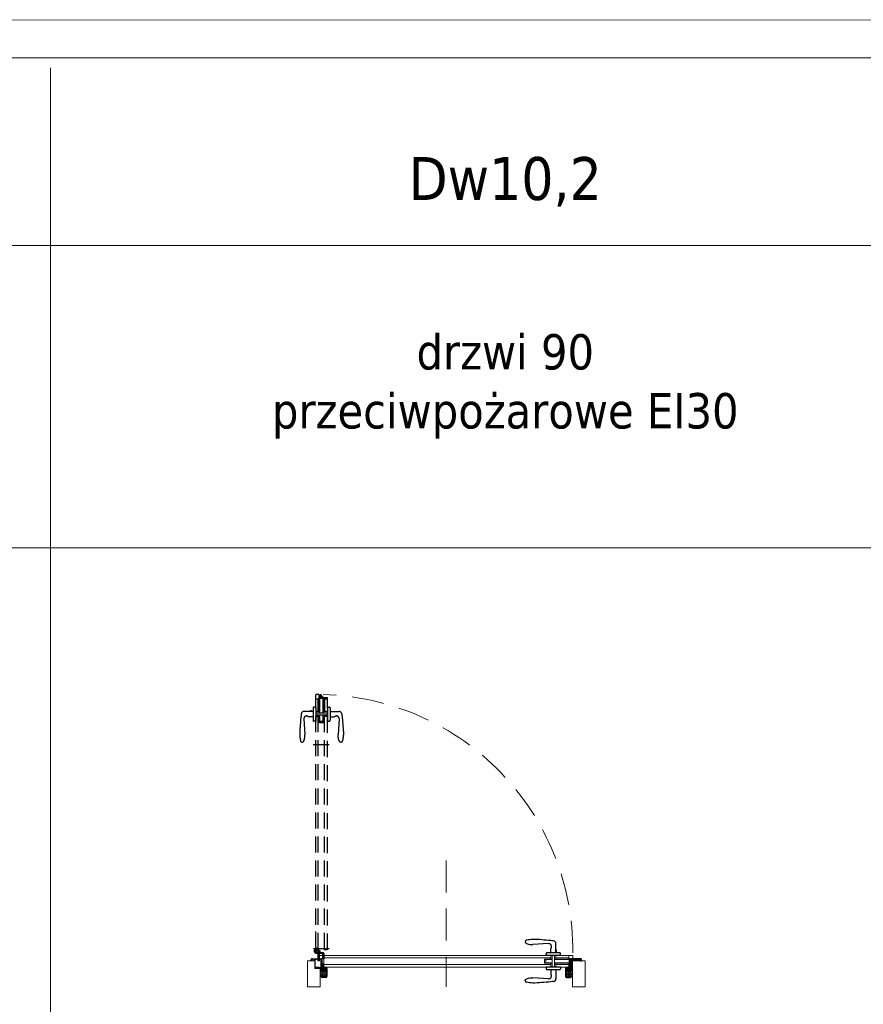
# Model space of a CAD drawing. Header units: millimetres. Extents: x 23192 to 149900, y -396339 to -79279.
# Tile 110 of 136: x 79159 to 79493, y -210549 to -210159. Entities that reach past the tile are written whole.
import ezdxf

# ---------------------------------------------------------------- set-up
doc = ezdxf.new("R2010")
doc.units = ezdxf.units.MM
for name, pattern in [('CENTER', [0.6, 0.375, -0.075, 0.075, -0.075]), ('DASHED', [19.05, 12.7, -6.35]), ('HIDDENX2', [19.05, 12.7, -6.35])]:
    doc.linetypes.add(name, pattern=pattern)
doc.layers.get('0').update_dxf_attribs({"lineweight": 0})
for name, color, linetype, lineweight in [('! Ślusarka opisy', 2, 'Continuous', 15), ('0_LEGENDA', 7, 'Continuous', 13), ('Drzwi - hatch', 8, 'Continuous', 5), ('Drzwi KRAWĘDZIE', 7, 'Continuous', 20)]:
    doc.layers.add(name, color=color, linetype=linetype, lineweight=lineweight)
for name, color, linetype in [('!! ASSA ABLOY', 2, 'Continuous'), ('A_drzwi', 3, 'Continuous'), ('Drzwi - klamki', 150, 'Continuous'), ('Drzwi PRZER-DUŻA', 240, 'DASHED'), ('GRUBA', 4, 'Continuous'), ('GRUBA-2', 210, 'Continuous'), ('zawias', 7, 'Continuous')]:
    doc.layers.add(name, color=color, linetype=linetype)
doc.styles.add('ARIAL', font='tahoma.ttf')

# ---------------------------------------------------------------- blocks, each defined once
blk = doc.blocks.new('Dw18')
at = {"layer": 'Drzwi - hatch'}
h = blk.add_hatch(dxfattribs=at)
h.set_pattern_fill('AR-CONC', color=256, scale=0.003, angle=180)
h.set_pattern_definition([(230, (12478.00603, 7127.26127), (-0.546554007, 0.047817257), [0.05715, -0.62865]), (175, (12478.00603, 7127.26127), (0.10573026, -0.57317054), [0.04572, -0.50292175]), (280.451445, (12477.9605, 7127.26525), (-0.44082374, -0.525353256), [0.04857003, -0.53427073]), (226.1842, (12478.006, 7127.1089), (-0.81323712, 0.12612698), [0.085725, -0.942975]), (276.635558, (12477.9383, 7127.1194), (-0.7122124, -0.74227837), [0.07285507, -0.80140682]), (171.18415, (12478.006, 7127.1089), (-0.7122124, -0.74227837), [0.0685799, -0.7543792]), (201, (12477.92983, 7127.14697), (-0.454843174, 0.306795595), [0.05715, -0.62865]), (146, (12477.92983, 7127.14697), (-0.185406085, -0.5525639), [0.04572, -0.50292]), (251.451445, (12477.89193, 7127.17254), (-0.64024926, -0.24576831), [0.04857003, -0.53426981]), (217.5, (12478.00603, 7127.26127), (-0.00926581, -0.253665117), [0, -0.496824, 0, -0.51054, 0, -0.504825]), (187.5, (12478.00603, 7127.26127), (-0.200458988, -0.300541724), [0, -0.291084, 0, -0.485394, 0, -0.192405]), (147.5, (12478.17596, 7127.26127), (-0.406771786, 0.017186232), [0, -0.1905, 0, -0.59436, 0, -0.78867]), (137.5, (12478.25216, 7127.26127), (-0.444387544, -0.076279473), [0, -0.24765, 0, -0.394716, 0, -0.56007])])
h.paths.add_polyline_path([(11935.4, 3708.39), (11935.9, 3708.39), (11935.9, 3708.95), (11936.08, 3708.95), (11936.08, 3708.39, 0.414214), (11936.24, 3708.23), (11937.81, 3708.23, 0.414214), (11937.97, 3708.39), (11937.97, 3711.58, 1), (11937.78, 3711.58), (11937.78, 3710.91, -0.414214), (11937.44, 3710.57), (11936.26, 3710.57, -0.414214), (11935.92, 3710.91), (11935.92, 3711.77), (11935.12, 3711.77), (11935.12, 3711.97), (11933.52, 3711.97), (11933.52, 3715.27), (11932.24, 3715.27, 0.414214), (11932.08, 3715.11), (11932.08, 3714.55), (11933.4, 3714.55), (11933.4, 3711.55), (11935.4, 3711.55)])
h = blk.add_hatch(dxfattribs=at)
h.set_pattern_fill('AR-CONC', color=256, scale=0.003, angle=180)
h.set_pattern_definition([(230, (12264.63307, 7185.49248), (-0.546554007, 0.047817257), [0.05715, -0.62865]), (175, (12264.63307, 7185.4925), (0.10573026, -0.57317054), [0.04572, -0.50292175]), (280.451445, (12264.5875, 7185.49646), (-0.44082374, -0.525353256), [0.04857003, -0.53427073]), (226.1842, (12264.6331, 7185.3401), (-0.81323712, 0.12612698), [0.085725, -0.942975]), (276.635558, (12264.5653, 7185.3506), (-0.7122124, -0.74227837), [0.07285507, -0.80140682]), (171.18415, (12264.6331, 7185.3401), (-0.7122124, -0.74227837), [0.0685799, -0.7543792]), (201, (12264.55687, 7185.37818), (-0.454843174, 0.306795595), [0.05715, -0.62865]), (146, (12264.55687, 7185.3782), (-0.185406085, -0.5525639), [0.04572, -0.50292]), (251.451445, (12264.51897, 7185.40374), (-0.64024926, -0.24576831), [0.04857003, -0.53426981]), (217.5, (12264.63307, 7185.49248), (-0.00926581, -0.253665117), [0, -0.496824, 0, -0.51054, 0, -0.504825]), (187.5, (12264.63307, 7185.49248), (-0.200458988, -0.300541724), [0, -0.291084, 0, -0.485394, 0, -0.192405]), (147.5, (12264.803, 7185.49248), (-0.406771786, 0.017186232), [0, -0.1905, 0, -0.59436, 0, -0.78867]), (137.5, (12264.8792, 7185.49248), (-0.444387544, -0.076279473), [0, -0.24765, 0, -0.394716, 0, -0.56007])])
h.paths.add_polyline_path([(12032.83, 3708.39, 0.414214), (12032.99, 3708.23), (12034.56, 3708.23, 0.414214), (12034.72, 3708.39), (12034.72, 3708.95), (12034.9, 3708.95), (12034.9, 3708.39), (12035.4, 3708.39), (12035.4, 3714.55), (12035.4, 3715.27), (12035.04, 3715.27, 0.414214), (12034.88, 3715.11), (12034.88, 3710.91, -0.414214), (12034.54, 3710.57), (12033.36, 3710.57, -0.414214), (12033.02, 3710.91), (12033.02, 3711.58, 1), (12032.83, 3711.58)])
h.paths.add_polyline_path([(12035.4, 3714.55), (12038.72, 3714.55), (12038.72, 3715.11, 0.414214), (12038.56, 3715.27), (12036.1, 3715.27), (12035.4, 3715.27)])
at = {"layer": '! Ślusarka opisy', "linetype": 'HIDDENX2'}
blk.add_lwpolyline([(11985.4, 3754.35), (11985.4, 3704.35)], dxfattribs=at)
at = {"layer": '! Ślusarka opisy', "color": 8, "linetype": 'HIDDENX2'}
blk.add_arc((11934.05, 3718.56), 101.49, 359.5675, 88.5534, dxfattribs=at)
at = {"linetype": 'CENTER', "ltscale": 0.5}
blk.add_line((11939.03, 3719.4), (11932.67, 3719.4), dxfattribs=at)
at = {"linetype": 'CENTER', "ltscale": 0.2}
for p, q in [((11934.05, 3717.36), (11934.05, 3719.76)), ((11935.25, 3718.56), (11932.85, 3718.56))]:
    blk.add_line(p, q, dxfattribs=at)
for p, q in [((11934.03, 3718.59), (11933.8, 3718.59)), ((11933.8, 3718.59), (11933.8, 3718.54)), ((11933.8, 3718.54), (11934.03, 3718.54)), ((11934.08, 3718.84), (11934.03, 3718.84)), ((11934.03, 3718.84), (11934.03, 3718.59)), ((11934.03, 3718.54), (11934.03, 3718.31)), ((11934.03, 3718.31), (11934.08, 3718.31)), ((11934.08, 3718.59), (11934.08, 3718.84)), ((11934.33, 3718.59), (11934.08, 3718.59)), ((11934.08, 3718.31), (11934.08, 3718.54)), ((11934.08, 3718.54), (11934.33, 3718.54)), ((11934.33, 3718.54), (11934.33, 3718.59))]:
    blk.add_line(p, q)
at = {"ltscale": 0.2}
for p, q in [((11934.05, 3717.91), (11936.4, 3717.91)), ((11936.4, 3717.56), (11934.05, 3717.56)), ((11934.81, 3717.91), (11934.55, 3718.14)), ((11934.7, 3714.66), (11934.7, 3717.56)), ((11935.05, 3717.36), (11934.7, 3717.36)), ((11935.05, 3718.56), (11935.05, 3717.91)), ((11935.05, 3717.56), (11935.05, 3714.66)), ((11935.3, 3718.66), (11935.3, 3717.91)), ((11936.5, 3715.46), (11936.5, 3717.46)), ((11936.85, 3715.46), (11936.5, 3715.46)), ((11936.85, 3717.46), (11936.85, 3715.46)), ((11935.05, 3714.66), (11934.7, 3714.66))]:
    blk.add_line(p, q, dxfattribs=at)
blk.add_circle((11934.05, 3718.56), 0.65, dxfattribs=at)
for centre, radius, start, end in [((11934.05, 3718.56), 1, 319.4584, 270), ((11936.4, 3717.46), 0.45, 0, 90), ((11936.4, 3717.46), 0.1, 0, 90)]:
    blk.add_arc(centre, radius, start, end, dxfattribs=at)
at = {"layer": 'A_drzwi', "linetype": 'ByBlock'}
blk.add_arc((11931.93, 3705.44), 95.53, 89.4002, 89.4052, dxfattribs=at)
at = {"layer": 'Drzwi - klamki', "ltscale": 0.2}
for p, q in [((12025.9, 3721.41), (12019.65, 3721.01)), ((12026.75, 3717.81), (12026.75, 3719.3)), ((12028.85, 3717.81), (12028.85, 3721.41)), ((12025, 3716.75), (12025, 3717.51)), ((12030.6, 3716.75), (12025, 3716.75)), ((12030.6, 3716.75), (12025, 3716.75)), ((12030.3, 3717.81), (12025.3, 3717.81)), ((12029.05, 3718.81), (12028.85, 3718.81)), ((12029.05, 3718.31), (12028.85, 3718.31)), ((12029.05, 3718.31), (12029.05, 3718.81)), ((12030.6, 3716.75), (12030.6, 3717.51)), ((12030.6, 3712.15), (12025, 3712.15)), ((12025, 3712.15), (12025, 3711.39)), ((12030.3, 3711.09), (12025.3, 3711.09)), ((12026.75, 3711.09), (12026.75, 3709.61)), ((12028.85, 3711.09), (12028.85, 3707.49)), ((12030.6, 3712.15), (12030.6, 3711.39)), ((12025.9, 3707.5), (12019.65, 3707.89))]:
    blk.add_line(p, q, dxfattribs=at)
at = {"layer": 'Drzwi - klamki'}
for p, q in [((11936.1, 3713.25), (11936.3, 3713.25)), ((11936.1, 3712.25), (11936.1, 3713.25)), ((11936.1, 3713.25), (11936.3, 3713.05)), ((11936.2, 3713.25), (11936.1, 3713.16)), ((11936.3, 3713.25), (11936.1, 3713.06)), ((11936.1, 3713.16), (11936.3, 3712.96)), ((11936.3, 3713.16), (11936.1, 3712.96)), ((11936.1, 3713.06), (11936.3, 3712.86)), ((11936.3, 3713.06), (11936.1, 3712.86)), ((11936.1, 3712.96), (11936.3, 3712.76)), ((11936.3, 3712.96), (11936.1, 3712.76)), ((11936.1, 3712.86), (11936.3, 3712.66)), ((11936.3, 3712.86), (11936.1, 3712.66)), ((11936.1, 3712.76), (11936.3, 3712.56)), ((11936.3, 3712.76), (11936.1, 3712.56)), ((11936.1, 3712.66), (11936.3, 3712.46)), ((11936.3, 3712.66), (11936.1, 3712.46)), ((11936.3, 3712.57), (11936.1, 3712.37)), ((11936.1, 3712.56), (11936.3, 3712.36)), ((11936.3, 3712.47), (11936.1, 3712.27)), ((11936.1, 3712.46), (11936.3, 3712.26)), ((11936.1, 3712.37), (11936.21, 3712.25)), ((11936.1, 3712.27), (11936.12, 3712.25)), ((11936.3, 3712.25), (11936.1, 3712.25)), ((11936.3, 3711.35), (11936.12, 3711.54)), ((11936.3, 3711.05), (11936.12, 3711.24)), ((11936.3, 3712.37), (11936.19, 3712.25)), ((11936.3, 3711.5), (11936.19, 3711.61)), ((11936.3, 3711.2), (11936.19, 3711.31)), ((11936.2, 3713.25), (11936.3, 3713.15)), ((11936.3, 3712.27), (11936.29, 3712.25)), ((11936.3, 3713.25), (11936.3, 3712.25)), ((11936.3, 3713.25), (11936.3, 3713.25)), ((11936.3, 3711.5), (11936.32, 3711.55)), ((11936.3, 3711.35), (11936.3, 3711.2)), ((11936.32, 3711.55), (11936.73, 3711.55)), ((11936.4, 3711.45), (11936.4, 3711.25)), ((11936.4, 3711.45), (11936.73, 3711.45)), ((11936.4, 3711.25), (11936.87, 3711.14)), ((11936.4, 3711.15), (11936.89, 3711.03)), ((11936.4, 3711.15), (11936.4, 3710.85)), ((11936.78, 3711.61), (11936.74, 3711.99)), ((11937.17, 3712.1), (11936.84, 3712.1)), ((11936.88, 3711.62), (11936.85, 3711.96)), ((11936.87, 3711.14), (11937.37, 3711.5)), ((11937.15, 3712), (11936.89, 3712)), ((11936.89, 3711.03), (11937.35, 3711.36)), ((11937.35, 3711.36), (11937.35, 3710.85)), ((11937.45, 3711.35), (11937.45, 3711.22)), ((11937.45, 3711.22), (11937.52, 3711.28)), ((11937.45, 3711.07), (11937.59, 3711.21)), ((11937.53, 3711.4), (11937.6, 3711.36)), ((11937.6, 3711.55), (11937.62, 3711.7)), ((12033.2, 3711.55), (12033.19, 3711.7)), ((12033.28, 3711.4), (12033.2, 3711.36)), ((12033.35, 3711.07), (12033.22, 3711.21)), ((12033.35, 3711.22), (12033.29, 3711.28)), ((12033.35, 3711.35), (12033.35, 3711.22)), ((12033.94, 3711.14), (12033.43, 3711.5)), ((12033.92, 3711.03), (12033.45, 3711.36)), ((12033.45, 3711.36), (12033.45, 3710.85)), ((12033.64, 3712.1), (12033.96, 3712.1)), ((12033.66, 3712), (12033.92, 3712)), ((12034.4, 3711.15), (12033.92, 3711.03)), ((12033.93, 3711.62), (12033.96, 3711.96)), ((12034.4, 3711.25), (12033.94, 3711.14)), ((12034.03, 3711.61), (12034.06, 3711.99)), ((12034.48, 3711.55), (12034.08, 3711.55)), ((12034.4, 3711.45), (12034.08, 3711.45)), ((12034.4, 3711.45), (12034.4, 3711.25)), ((12034.4, 3711.15), (12034.4, 3710.85)), ((12034.5, 3711.5), (12034.48, 3711.55)), ((12034.7, 3713.25), (12034.5, 3713.25)), ((12034.5, 3713.25), (12034.5, 3712.25)), ((12034.7, 3713.25), (12034.5, 3713.05)), ((12034.61, 3713.25), (12034.5, 3713.15)), ((12034.51, 3713.25), (12034.5, 3713.25)), ((12034.7, 3713.16), (12034.5, 3712.96)), ((12034.5, 3713.16), (12034.7, 3712.96)), ((12034.7, 3713.06), (12034.5, 3712.86)), ((12034.5, 3713.06), (12034.7, 3712.86)), ((12034.7, 3712.96), (12034.5, 3712.76)), ((12034.5, 3712.96), (12034.7, 3712.76)), ((12034.7, 3712.86), (12034.5, 3712.66)), ((12034.5, 3712.86), (12034.7, 3712.66)), ((12034.7, 3712.76), (12034.5, 3712.56)), ((12034.5, 3712.76), (12034.7, 3712.56)), ((12034.7, 3712.66), (12034.5, 3712.46)), ((12034.5, 3712.66), (12034.7, 3712.46)), ((12034.5, 3712.57), (12034.7, 3712.37)), ((12034.7, 3712.56), (12034.5, 3712.36)), ((12034.5, 3712.47), (12034.7, 3712.27)), ((12034.7, 3712.46), (12034.5, 3712.26)), ((12034.5, 3712.37), (12034.62, 3712.25)), ((12034.5, 3712.27), (12034.52, 3712.25)), ((12034.5, 3712.25), (12034.7, 3712.25)), ((12034.5, 3711.5), (12034.62, 3711.61)), ((12034.5, 3711.35), (12034.69, 3711.54)), ((12034.5, 3711.35), (12034.5, 3711.2)), ((12034.5, 3711.2), (12034.62, 3711.31)), ((12034.5, 3711.05), (12034.69, 3711.24)), ((12034.51, 3713.25), (12034.7, 3713.06)), ((12034.7, 3712.37), (12034.59, 3712.25)), ((12034.61, 3713.25), (12034.7, 3713.16)), ((12034.7, 3712.27), (12034.69, 3712.25)), ((12034.7, 3712.25), (12034.7, 3713.25)), ((11936.29, 3710.77), (11936.12, 3710.94)), ((11936.3, 3710.9), (11936.19, 3711.01)), ((11936.3, 3711.05), (11936.3, 3710.9)), ((11936.32, 3710.75), (11937.45, 3710.75)), ((11936.4, 3710.85), (11937.35, 3710.85)), ((11937.45, 3711.07), (11937.45, 3710.9)), ((11937.45, 3710.9), (11937.52, 3710.96)), ((11937.45, 3710.75), (11937.59, 3710.89)), ((12033.35, 3710.75), (12033.22, 3710.89)), ((12033.35, 3710.9), (12033.29, 3710.96)), ((12033.35, 3711.07), (12033.35, 3710.9)), ((12034.48, 3710.75), (12033.35, 3710.75)), ((12034.4, 3710.85), (12033.45, 3710.85)), ((12034.5, 3711.05), (12034.5, 3710.9)), ((12034.5, 3710.9), (12034.62, 3711.01)), ((12034.52, 3710.77), (12034.69, 3710.94))]:
    blk.add_line(p, q, dxfattribs=at)
at = {"layer": 'Drzwi - klamki', "ltscale": 0.2}
for centre, radius, start, end in [((12017.39, 3722.06), 0.74, 108.9246, 180), ((12026, 3720.36), 1.05, 328.6119, 95.465), ((12027.75, 3719.3), 1, 148.6119, 180), ((12027.8, 3721.41), 1.05, 0, 90), ((12025.3, 3717.51), 0.3, 90, 180), ((12030.3, 3717.51), 0.3, 0, 90), ((12025.3, 3711.39), 0.3, 180, 270), ((12030.3, 3711.39), 0.3, 270, 0), ((12026, 3708.54), 1.05, 264.535, 31.3881), ((12027.75, 3709.61), 1, 180, 211.3881), ((12027.8, 3707.49), 1.05, 270, 0), ((12017.39, 3706.84), 0.74, 180, 251.0754)]:
    blk.add_arc(centre, radius, start, end, dxfattribs=at)
at = {"layer": 'Drzwi - klamki'}
for centre, radius, start, end in [((11936.15, 3711.58), 0.05, 45, 180), ((11936.15, 3711.58), 0.05, 180, 225), ((11936.15, 3711.28), 0.05, 45, 180), ((11936.15, 3711.28), 0.05, 180, 225), ((11936.73, 3711.6), 0.15, 270, 5.5634), ((11936.73, 3711.6), 0.05, 270, 5.5634), ((11936.84, 3712), 0.1, 90, 179.5875), ((11936.89, 3712), 0.15, 179.5875, 185.5634), ((11936.89, 3711.96), 0.04, 90, 185.5634), ((11937.15, 3711.9), 0.1, 69.8788, 90), ((11937.17, 3712), 0.1, 71.0155, 90), ((11936.87, 3711.14), 0.919, 57.5594, 69.8788), ((11936.87, 3711.14), 1.02, 49.4586, 71.0155), ((11937.23, 3711.7), 0.25, 305.6239, 57.5594), ((11937.5, 3711.35), 0.05, 63.4253, 180), ((11937.55, 3711.24), 0.05, 0, 135), ((11937.37, 3711.72), 0.25, 354.4299, 49.4586), ((11937.55, 3711.24), 0.05, 315, 0), ((12033.44, 3711.72), 0.25, 130.5414, 185.5701), ((12033.25, 3711.24), 0.05, 45, 180), ((12033.25, 3711.24), 0.05, 180, 225), ((12033.94, 3711.14), 1.02, 108.9845, 130.5414), ((12033.3, 3711.35), 0.05, 0, 116.5747), ((12033.58, 3711.7), 0.25, 122.4406, 234.3761), ((12033.94, 3711.14), 0.919, 110.1212, 122.4406), ((12033.64, 3712), 0.1, 90, 108.9845), ((12033.66, 3711.9), 0.1, 90, 110.1212), ((12033.92, 3711.96), 0.04, 354.4366, 90), ((12034.08, 3711.6), 0.15, 174.4366, 270), ((12033.96, 3712), 0.1, 0.4125, 90), ((12034.08, 3711.6), 0.05, 174.4366, 270), ((12033.91, 3712), 0.15, 354.4366, 0.4125), ((12034.65, 3711.58), 0.05, 0, 135), ((12034.65, 3711.28), 0.05, 0, 135), ((12034.65, 3711.58), 0.05, 315, 0), ((12034.65, 3711.28), 0.05, 315, 0), ((11936.15, 3710.98), 0.05, 45, 180), ((11936.15, 3710.98), 0.05, 180, 225), ((11936.32, 3710.8), 0.05, 225, 270), ((11937.55, 3710.93), 0.05, 0, 135), ((11937.55, 3710.93), 0.05, 315, 0), ((12033.25, 3710.93), 0.05, 45, 180), ((12033.25, 3710.93), 0.05, 180, 225), ((12034.48, 3710.8), 0.05, 270, 315), ((12034.65, 3710.98), 0.05, 0, 135), ((12034.65, 3710.98), 0.05, 315, 0)]:
    blk.add_arc(centre, radius, start, end, dxfattribs=at)
at = {"layer": 'Drzwi - klamki', "ltscale": 0.2}
blk.add_ellipse((12019.65, 3722.06), major_axis=(3, 0), ratio=0.347016, start_param=3.132997, end_param=4.712389, dxfattribs=at)
at = {"layer": 'Drzwi - klamki', "ltscale": 0.2, "extrusion": (0, 0, -1)}
blk.add_ellipse((12019.65, 3706.85), major_axis=(3, 0), ratio=0.347016, start_param=3.132997, end_param=4.712389, dxfattribs=at)
at = {"layer": 'Drzwi - klamki', "ltscale": 0.2}
for points in [[(12027.8, 3722.46), (12026.75, 3722.61), (12023.2, 3722.91), (12019.65, 3723.1), (12017.15, 3722.76)], [(12027.8, 3706.44), (12026.75, 3706.29), (12023.2, 3705.99), (12019.65, 3705.81), (12017.15, 3706.14)]]:
    blk.add_spline(points, degree=3, dxfattribs=at)
at = {"layer": 'Drzwi KRAWĘDZIE'}
for p, q in [((11933.7, 3717.9), (11933.7, 3726.36)), ((11933.7, 3719.4), (11938.2, 3719.4)), ((11934.7, 3719.3), (11937, 3719.3)), ((11934.7, 3717.8), (11934.7, 3719)), ((11937, 3719), (11937, 3719.3)), ((11937, 3719), (11938.2, 3719)), ((11933.8, 3717.8), (11934.7, 3717.8)), ((11935.4, 3716.75), (12035.4, 3716.75)), ((11936.9, 3716.75), (11936.9, 3712.15)), ((11936.9, 3715.75), (12026.8, 3715.75)), ((12024.3, 3713.68), (12024.3, 3715.28)), ((12024.3, 3715.28), (12027.4, 3715.28)), ((12024.89, 3713.78), (12024.89, 3715.18)), ((12024.89, 3715.18), (12024.89, 3713.78)), ((12024.89, 3715.18), (12027.4, 3715.18)), ((12026.8, 3715.28), (12026.8, 3716.75)), ((12027.4, 3712.16), (12027.4, 3716.75)), ((12028.2, 3712.16), (12028.2, 3716.75)), ((12028.2, 3715.28), (12034.01, 3715.28)), ((12028.2, 3715.18), (12034.01, 3715.18)), ((12028.8, 3715.28), (12028.8, 3716.75)), ((12028.8, 3715.75), (12033.9, 3715.75)), ((12033.9, 3716.75), (12033.9, 3715.28)), ((12034.01, 3713.5), (12034.01, 3715.45)), ((12034.01, 3715.45), (12034.3, 3715.45)), ((12034.3, 3715.45), (12034.01, 3715.45)), ((12035.5, 3715.55), (12034.3, 3715.55)), ((12034.3, 3715.55), (12034.3, 3712.47)), ((12034.3, 3715.55), (12034.3, 3712.25)), ((12034.3, 3713.5), (12034.3, 3715.45)), ((12034.3, 3713.5), (12034.3, 3715.45)), ((12034.31, 3715.06), (12035.31, 3715.06)), ((12034.31, 3715.06), (12035.5, 3715.06)), ((12034.7, 3715.06), (12034.9, 3715.06)), ((12035.5, 3715.55), (12035.5, 3716.65)), ((12035.5, 3715.06), (12035.5, 3714.76)), ((11933.4, 3711.55), (11933.4, 3714.55)), ((11935.4, 3711.55), (11933.4, 3711.55)), ((11936.8, 3713.45), (11936.5, 3713.45)), ((11936.5, 3712.25), (11936.5, 3713.45)), ((11936.6, 3712.15), (12034.2, 3712.15)), ((11936.9, 3713.15), (12026.8, 3713.15)), ((12024.3, 3713.68), (12027.4, 3713.68)), ((12024.89, 3713.78), (12027.4, 3713.78)), ((12026.8, 3712.16), (12026.8, 3713.67)), ((12028.2, 3713.78), (12034.01, 3713.78)), ((12028.2, 3713.68), (12034.01, 3713.68)), ((12028.8, 3712.16), (12028.8, 3713.67)), ((12028.8, 3713.15), (12033.9, 3713.15)), ((12033.9, 3713.68), (12033.9, 3712.15)), ((12034.3, 3713.5), (12034.01, 3713.5)), ((12034.31, 3713.91), (12035.5, 3714.76)), ((12034.31, 3714.76), (12035.5, 3714.76)), ((11935.9, 3708.39), (11935.4, 3708.39)), ((12034.9, 3708.39), (12035.4, 3708.39))]:
    blk.add_line(p, q, dxfattribs=at)
blk.add_lwpolyline([(11935.4, 3711.55), (11935.4, 3704.35), (11930.4, 3704.35), (11930.4, 3714.55), (11933.4, 3714.55)], dxfattribs=at)
blk.add_lwpolyline([(12040.4, 3714.55), (12035.4, 3714.55), (12035.4, 3704.35), (12040.4, 3704.35)], close=True, dxfattribs=at)
for centre, start, end in [((11938.2, 3719.1), 270, 0), ((11933.8, 3717.9), 180, 270), ((12035.4, 3716.65), 0, 90), ((11936.6, 3712.25), 180, 270), ((12034.2, 3712.25), 270, 0)]:
    blk.add_arc(centre, 0.1, start, end, dxfattribs=at)
at = {"layer": 'Drzwi KRAWĘDZIE', "ltscale": 0.2}
blk.add_arc((11935.4, 3716.65), 0.1, 90, 180, dxfattribs=at)
at = {"layer": 'Drzwi PRZER-DUŻA', "ltscale": 0.5}
for p, q in [((11933.7, 3719.4), (11933.7, 3819.9)), ((11938.3, 3719.1), (11938.3, 3818.7)), ((11934.7, 3719.4), (11934.7, 3811.31)), ((11937.2, 3719.4), (11937.2, 3811.31))]:
    blk.add_line(p, q, dxfattribs=at)
at = {"layer": 'Drzwi PRZER-DUŻA'}
for p, q in [((11933.7, 3818.4), (11935.18, 3818.4)), ((11934.9, 3820), (11933.8, 3820)), ((11934.7, 3813.31), (11934.7, 3818.4)), ((11934.9, 3820), (11934.9, 3818.8)), ((11934.9, 3818.8), (11937.99, 3818.8)), ((11934.9, 3818.8), (11938.2, 3818.8)), ((11935, 3818.8), (11935, 3818.51)), ((11935, 3818.51), (11935, 3818.8)), ((11936.95, 3818.8), (11935, 3818.8)), ((11936.95, 3818.8), (11935, 3818.8)), ((11936.95, 3818.51), (11935, 3818.51)), ((11935.18, 3812.71), (11935.18, 3818.51)), ((11935.28, 3812.71), (11935.28, 3818.51)), ((11935.4, 3818.81), (11935.4, 3820)), ((11935.4, 3820), (11935.7, 3820)), ((11935.4, 3818.81), (11935.4, 3819.81)), ((11935.7, 3818.81), (11935.7, 3820)), ((11936.55, 3818.81), (11935.7, 3820)), ((11936.68, 3812.71), (11936.68, 3818.51)), ((11936.78, 3812.71), (11936.78, 3818.51)), ((11936.78, 3818.4), (11938.3, 3818.4)), ((11936.95, 3818.8), (11936.95, 3818.51)), ((11937.3, 3813.31), (11937.3, 3818.4)), ((11932.64, 3813.35), (11929.04, 3813.35)), ((11931.64, 3813.55), (11931.64, 3813.35)), ((11932.14, 3813.55), (11931.64, 3813.55)), ((11932.14, 3813.55), (11932.14, 3813.35)), ((11932.64, 3814.8), (11932.64, 3809.8)), ((11933.7, 3815.1), (11932.94, 3815.1)), ((11933.7, 3815.1), (11933.7, 3809.5)), ((11933.7, 3815.1), (11933.7, 3809.5)), ((11935.18, 3813.31), (11933.7, 3813.31)), ((11938.3, 3812.71), (11933.7, 3812.71)), ((11938.3, 3813.31), (11936.79, 3813.31)), ((11938.3, 3815.1), (11939.06, 3815.1)), ((11938.3, 3815.1), (11938.3, 3809.5)), ((11939.36, 3814.8), (11939.36, 3809.8)), ((11939.36, 3813.35), (11942.96, 3813.35)), ((11929.05, 3810.4), (11929.44, 3804.15)), ((11932.64, 3811.25), (11931.16, 3811.25)), ((11933.7, 3809.5), (11932.94, 3809.5)), ((11938.3, 3811.91), (11933.7, 3811.91)), ((11935.18, 3811.31), (11933.7, 3811.31)), ((11935.18, 3808.8), (11935.18, 3811.91)), ((11936.78, 3808.8), (11935.18, 3808.8)), ((11935.28, 3809.39), (11935.28, 3811.91)), ((11935.28, 3809.39), (11936.68, 3809.39)), ((11936.68, 3809.39), (11935.28, 3809.39)), ((11936.68, 3809.39), (11936.68, 3811.91)), ((11936.78, 3808.8), (11936.78, 3811.91)), ((11938.3, 3811.31), (11936.79, 3811.31)), ((11938.3, 3809.5), (11939.06, 3809.5)), ((11939.36, 3811.25), (11940.85, 3811.25)), ((11942.96, 3810.4), (11942.56, 3804.15)), ((11939.03, 3800.11), (11932.67, 3800.11))]:
    blk.add_line(p, q, dxfattribs=at)
for centre, radius, start, end in [((11933.8, 3819.9), 0.1, 90, 180), ((11938.2, 3818.7), 0.1, 0, 90), ((11929.04, 3812.3), 1.05, 90, 180), ((11932.94, 3814.8), 0.3, 90, 180), ((11939.06, 3814.8), 0.3, 0, 90), ((11942.96, 3812.3), 1.05, 0, 90), ((11930.09, 3810.5), 1.05, 58.6119, 185.465), ((11931.16, 3812.25), 1, 238.6119, 270), ((11932.94, 3809.8), 0.3, 180, 270), ((11939.06, 3809.8), 0.3, 270, 0), ((11940.85, 3812.25), 1, 270, 301.3881), ((11941.91, 3810.5), 1.05, 354.535, 121.3881), ((11928.39, 3801.89), 0.74, 198.9246, 270), ((11943.61, 3801.89), 0.74, 270, 341.0754)]:
    blk.add_arc(centre, radius, start, end, dxfattribs=at)
blk.add_ellipse((11928.4, 3804.15), major_axis=(0, -3), ratio=0.347016, start_param=-0.008595, end_param=1.570796, dxfattribs=at)
at = {"layer": 'Drzwi PRZER-DUŻA', "extrusion": (0, 0, -1)}
blk.add_ellipse((11943.6, 3804.15), major_axis=(0, -3), ratio=0.347016, start_param=-0.008595, end_param=1.570796, dxfattribs=at)
at = {"layer": 'Drzwi PRZER-DUŻA'}
for points in [[(11927.99, 3812.3), (11927.84, 3811.25), (11927.54, 3807.7), (11927.36, 3804.15), (11927.69, 3801.65)], [(11944.01, 3812.3), (11944.16, 3811.25), (11944.46, 3807.7), (11944.65, 3804.15), (11944.31, 3801.65)]]:
    blk.add_spline(points, degree=3, dxfattribs=at)
at = {"layer": 'GRUBA', "ltscale": 0.2}
for p, q in [((11931.9, 3714.55), (11931.9, 3715.11)), ((11932.08, 3715.11), (11932.08, 3714.55)), ((11932.24, 3715.45), (11935.76, 3715.45)), ((11934.7, 3715.27), (11932.24, 3715.27)), ((11935.76, 3715.27), (11934.7, 3715.27)), ((11935.92, 3710.91), (11935.92, 3715.11)), ((11936.1, 3715.11), (11936.1, 3714.65)), ((12034.7, 3715.11), (12034.7, 3714.65)), ((12034.88, 3710.91), (12034.88, 3715.11)), ((12038.56, 3715.45), (12035.04, 3715.45)), ((12035.04, 3715.27), (12036.1, 3715.27)), ((12036.1, 3715.27), (12038.56, 3715.27)), ((12038.72, 3715.11), (12038.72, 3714.55)), ((12038.9, 3714.55), (12038.9, 3715.11)), ((11932.08, 3714.55), (11931.9, 3714.55)), ((11936.1, 3714.65), (11936.1, 3710.91)), ((11937.6, 3710.91), (11937.6, 3711.58)), ((11937.78, 3711.58), (11937.78, 3710.91)), ((11937.97, 3708.39), (11937.97, 3711.58)), ((11938.15, 3711.58), (11938.15, 3708.39)), ((12032.65, 3711.58), (12032.65, 3708.39)), ((12032.83, 3708.39), (12032.83, 3711.58)), ((12033.02, 3711.58), (12033.02, 3710.91)), ((12033.2, 3710.91), (12033.2, 3711.58)), ((12034.7, 3714.65), (12034.7, 3710.91)), ((12038.72, 3714.55), (12038.9, 3714.55)), ((11935.9, 3708.39), (11935.9, 3708.95)), ((11935.9, 3708.95), (11936.08, 3708.95)), ((11936.08, 3708.95), (11936.08, 3708.39)), ((11936.24, 3708.23), (11937.81, 3708.23)), ((11937.81, 3708.05), (11936.24, 3708.05)), ((11936.26, 3710.75), (11937.44, 3710.75)), ((11937.44, 3710.57), (11936.26, 3710.57)), ((12034.56, 3708.23), (12032.99, 3708.23)), ((12032.99, 3708.05), (12034.56, 3708.05)), ((12034.54, 3710.75), (12033.36, 3710.75)), ((12033.36, 3710.57), (12034.54, 3710.57)), ((12034.9, 3708.95), (12034.72, 3708.95)), ((12034.72, 3708.95), (12034.72, 3708.39)), ((12034.9, 3708.39), (12034.9, 3708.95))]:
    blk.add_line(p, q, dxfattribs=at)
at = {"layer": 'GRUBA'}
for p, q in [((11934.45, 3715.27), (11934.45, 3715.45)), ((11934.45, 3715.45), (11935.45, 3715.45)), ((11934.7, 3715.27), (11934.45, 3715.27)), ((11935.45, 3715.27), (11935.05, 3715.27)), ((11935.45, 3715.45), (11935.45, 3715.27)), ((11935.92, 3714.45), (11936.1, 3714.45)), ((11935.92, 3713.05), (11935.92, 3714.45)), ((11936.1, 3713.05), (11935.92, 3713.05)), ((11936.1, 3714.45), (11936.1, 3713.05))]:
    blk.add_line(p, q, dxfattribs=at)
at = {"layer": 'GRUBA', "ltscale": 0.2}
for centre, radius, start, end in [((11932.24, 3715.11), 0.34, 90, 180), ((11932.24, 3715.11), 0.16, 90, 180), ((11935.76, 3715.11), 0.34, 0, 90), ((11935.76, 3715.11), 0.16, 0, 90), ((11935.76, 3715.11), 0.16, 0, 90), ((12035.04, 3715.11), 0.34, 90, 180), ((12035.04, 3715.11), 0.16, 90, 180), ((12038.56, 3715.11), 0.34, 0, 90), ((12038.56, 3715.11), 0.16, 0, 90), ((11937.88, 3711.58), 0.275, 0, 180), ((11937.88, 3711.58), 0.095, 0, 180), ((12032.93, 3711.58), 0.275, 0, 180), ((12032.93, 3711.58), 0.095, 0, 180), ((11936.24, 3708.39), 0.34, 180, 270), ((11936.26, 3710.91), 0.34, 180, 270), ((11936.24, 3708.39), 0.16, 180, 270), ((11936.26, 3710.91), 0.16, 180, 270), ((11937.44, 3710.91), 0.16, 270, 0), ((11937.44, 3710.91), 0.34, 270, 0), ((11937.81, 3708.39), 0.34, 270, 0), ((11937.81, 3708.39), 0.16, 270, 0), ((12032.99, 3708.39), 0.34, 180, 270), ((12032.99, 3708.39), 0.16, 180, 270), ((12033.36, 3710.91), 0.34, 180, 270), ((12033.36, 3710.91), 0.16, 180, 270), ((12034.54, 3710.91), 0.16, 270, 0), ((12034.54, 3710.91), 0.34, 270, 0), ((12034.56, 3708.39), 0.34, 270, 0), ((12034.56, 3708.39), 0.16, 270, 0)]:
    blk.add_arc(centre, radius, start, end, dxfattribs=at)
at = {"layer": 'GRUBA-2', "ltscale": 0.2}
blk.add_line((11936.85, 3713.45), (11936.5, 3713.45), dxfattribs=at)
at = {"layer": 'zawias', "ltscale": 0.2}
for p, q in [((11933.52, 3711.97), (11933.52, 3715.27)), ((11933.52, 3715.27), (11934.06, 3715.27)), ((11934.06, 3715.27), (11934.06, 3715.12)), ((11935.56, 3715.12), (11935.56, 3715.27)), ((11935.56, 3715.27), (11935.76, 3715.27)), ((11935.92, 3715.11), (11935.92, 3711.77)), ((11935.12, 3711.97), (11933.52, 3711.97)), ((11935.12, 3711.77), (11935.12, 3711.97)), ((11935.92, 3711.77), (11935.12, 3711.77))]:
    blk.add_line(p, q, dxfattribs=at)

msp = doc.modelspace()

# ---------------------------------------------------------------- linework, layer by layer
at = {"layer": '0_LEGENDA', "linetype": 'ByBlock', "ltscale": 5}
for p, q in [((79170.965, -211350.805), (79170.965, -210178.508)), ((79170.965, -211350.809), (79170.965, -210178.512)), ((79170.965, -211351.953), (79170.965, -210179.656)), ((79170.965, -211351.957), (79170.965, -210179.66)), ((77680.534, -210248.815), (81338.291, -210248.815)), ((77680.534, -210368.463), (81338.191, -210368.463))]:
    msp.add_line(p, q, dxfattribs=at)
at = {"layer": '0_LEGENDA'}
for points in [[(81352.584, -210159.561), (77665.534, -210159.416), (77663.247, -212469.508), (81350.642, -212469.575)], [(81336.438, -212454.546), (77678.248, -212454.543), (77680.534, -210174.451), (81338.354, -210174.463)]]:
    msp.add_lwpolyline(points, dxfattribs=at)

# ---------------------------------------------------------------- block references
at = {"layer": '!! ASSA ABLOY'}
msp.add_blockref('Dw18', (67342.306, -214246.63), dxfattribs=at)

# ---------------------------------------------------------------- texts
at = {"layer": '0_LEGENDA', "linetype": 'ByBlock', "ltscale": 5, "width": 360, "attachment_point": 1, "style": 'ARIAL'}
for s, insert, char_height in [('\\pxqc;Dw10,2', (79171.076, -210213.795), 17), ('\\pxqc;drzwi 90\\Pprzeciwpożarowe EI30 ', (79171.076, -210283.906), 14)]:
    msp.add_mtext(s, dxfattribs=dict(at, insert=insert, char_height=char_height))

doc.saveas('drawing.dxf')
